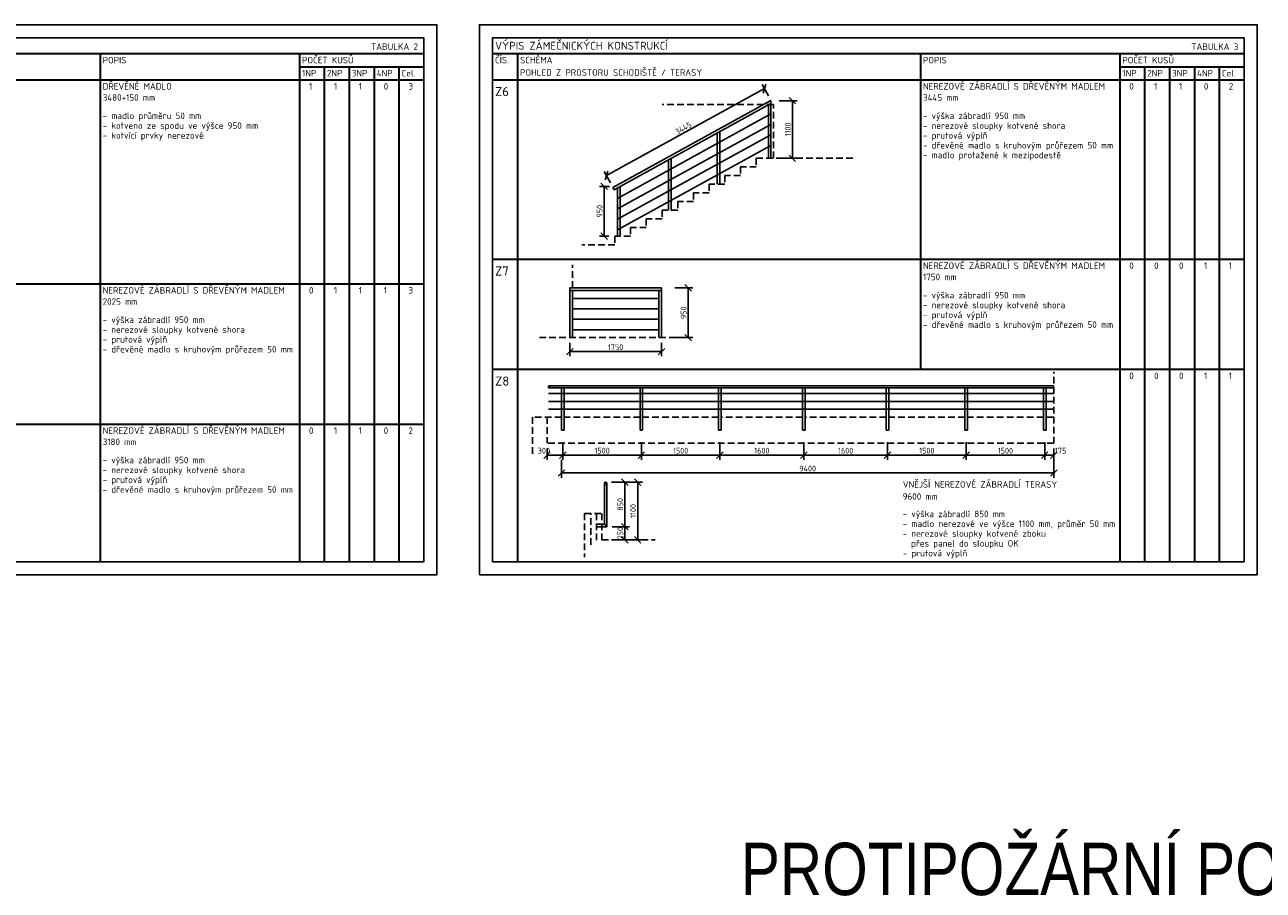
# Model space of a CAD drawing. Header units: millimetres. Extents: x -118752 to 407724, y -73278 to 155058.
# Tile 107 of 256: x -62505 to -38863, y 97032 to 113553. Entities that reach past the tile are written whole.
import ezdxf
from ezdxf.enums import TextEntityAlignment as Align

# ---------------------------------------------------------------- set-up
doc = ezdxf.new("R2010")
doc.units = ezdxf.units.MM
doc.header["$LTSCALE"] = 10
doc.linetypes.add('DASHED', pattern=[19.05, 12.7, -6.35])
for name, color, linetype, lineweight in [('CKKOTY', 3, 'Continuous', 25), ('CKRASTR_POPIS', 3, 'Continuous', 25), ('CKSTENY_PODROVINOU', 7, 'Continuous', 25), ('CKTABULKY', 7, 'Continuous', 25), ('pohledy', 7, 'Continuous', 25)]:
    doc.layers.add(name, color=color, linetype=linetype, lineweight=lineweight)
doc.styles.add('Arial', font='arial.ttf', dxfattribs={"width": 0.8})
doc.styles.get("Standard").update_dxf_attribs({"font": 'isocpeur.ttf'})
doc.styles.add('TABULKY', font='isocpeur.ttf')
doc.dimstyles.new('CADKON obrazky', dxfattribs={"dimscale": 50, "dimtxt": 2.2, "dimasz": 2.5, "dimexe": 1.8, "dimexo": 2, "dimgap": 0.6, "dimtad": 1, "dimrnd": 1, "dimtxsty": 'Standard', "dimblk1": 'OBLIQUE', "dimblk2": 'OBLIQUE', "dimsah": 1, "dimcen": 2.5, "dimadec": 1, "dimazin": 2, "dimtfac": 1, "dimtdec": 4, "dimtix": 1, "dimtmove": 2, "dimatfit": 3, "dimldrblk": 'OPEN30', "dimfxl": 5, "dimfxlon": 1, "dimtolj": 1, "dimarcsym": 0})

# ---------------------------------------------------------------- blocks, each defined once
blk = doc.blocks.new('_OBLIQUE')
at = {"color": 0, "linetype": 'ByBlock'}
blk.add_line((-0.5, -0.5), (0.5, 0.5), dxfattribs=at)
blk = doc.blocks.new('*D8577')
at = {"layer": 'CKKOTY', "color": 0, "lineweight": -2}
for p, q in [((-51291, 103972), (-50961, 103972)), ((-51051, 103722), (-51051, 103972)), ((-51301, 103722), (-50961, 103722))]:
    blk.add_line(p, q, dxfattribs=at)
at = {"layer": 'Defpoints', "color": 0}
for p in [(-51391, 103972), (-51051, 103972), (-51491, 103722)]:
    blk.add_point(p, dxfattribs=at)
at = {"layer": 'CKKOTY', "color": 0, "lineweight": -2, "xscale": 125, "yscale": 125, "zscale": 125}
for p, rotation in [((-51051, 103972), 270), ((-51051, 103722), 90)]:
    blk.add_blockref('_OBLIQUE', p, dxfattribs=dict(at, rotation=rotation))
at = {"layer": 'CKKOTY', "color": 0, "insert": (-51136, 103847), "char_height": 110, "attachment_point": 5, "rotation": 90}
blk.add_mtext('\\A1;250', dxfattribs=at)
blk = doc.blocks.new('_Open30')
at = {"color": 0, "lineweight": -2}
for p, q in [((-1, 0.27), (0, 0)), ((0, 0), (-1, -0.27)), ((0, 0), (-1, 0))]:
    blk.add_line(p, q, dxfattribs=at)
blk = doc.blocks.new('*D8578')
at = {"layer": 'CKKOTY', "color": 0, "lineweight": -2}
for p, q in [((-51301, 104822), (-50961, 104822)), ((-51051, 103972), (-51051, 104822)), ((-51291, 103972), (-50961, 103972))]:
    blk.add_line(p, q, dxfattribs=at)
at = {"layer": 'Defpoints', "color": 0}
for p in [(-51416, 104822), (-51051, 104822), (-51391, 103972)]:
    blk.add_point(p, dxfattribs=at)
at = {"layer": 'CKKOTY', "color": 0, "lineweight": -2, "xscale": 125, "yscale": 125, "zscale": 125}
for p, rotation in [((-51051, 104822), 90), ((-51051, 103972), 270)]:
    blk.add_blockref('_OBLIQUE', p, dxfattribs=dict(at, rotation=rotation))
at = {"layer": 'CKKOTY', "color": 0, "insert": (-51136, 104397), "char_height": 110, "attachment_point": 5, "rotation": 90}
blk.add_mtext('\\A1;850', dxfattribs=at)
blk = doc.blocks.new('*D8579')
at = {"layer": 'CKKOTY', "color": 0, "lineweight": -2}
for p, q in [((-51054, 104822), (-50714, 104822)), ((-50804, 103722), (-50804, 104822)), ((-51054, 103722), (-50714, 103722))]:
    blk.add_line(p, q, dxfattribs=at)
at = {"layer": 'Defpoints', "color": 0}
for p in [(-51416, 104822), (-50804, 104822), (-51491, 103722)]:
    blk.add_point(p, dxfattribs=at)
at = {"layer": 'CKKOTY', "color": 0, "lineweight": -2, "xscale": 125, "yscale": 125, "zscale": 125}
for p, rotation in [((-50804, 104822), 90), ((-50804, 103722), 270)]:
    blk.add_blockref('_OBLIQUE', p, dxfattribs=dict(at, rotation=rotation))
at = {"layer": 'CKKOTY', "color": 0, "insert": (-50889, 104272), "char_height": 110, "attachment_point": 5, "rotation": 90}
blk.add_mtext('\\A1;1100', dxfattribs=at)
blk = doc.blocks.new('*D8589')
at = {"layer": 'CKKOTY', "color": 0, "lineweight": -2}
for p, q in [((-52234, 105588), (-52234, 105248)), ((-50734, 105588), (-50734, 105248)), ((-52234, 105338), (-50734, 105338))]:
    blk.add_line(p, q, dxfattribs=at)
at = {"layer": 'Defpoints', "color": 0}
for p in [(-52234, 105813), (-50734, 105813), (-50734, 105338)]:
    blk.add_point(p, dxfattribs=at)
at = {"layer": 'CKKOTY', "color": 0, "lineweight": -2, "xscale": 125, "yscale": 125, "zscale": 125, "rotation": 180}
blk.add_blockref('_OBLIQUE', (-52234, 105338), dxfattribs=at)
at = {"layer": 'CKKOTY', "color": 0, "lineweight": -2, "xscale": 125, "yscale": 125, "zscale": 125}
blk.add_blockref('_OBLIQUE', (-50734, 105338), dxfattribs=at)
at = {"layer": 'CKKOTY', "color": 0, "insert": (-51484, 105423), "char_height": 110, "attachment_point": 5}
blk.add_mtext('\\A1;1500', dxfattribs=at)
blk = doc.blocks.new('*D8590')
at = {"layer": 'CKKOTY', "color": 0, "lineweight": -2}
for p, q in [((-50734, 105588), (-50734, 105248)), ((-49234, 105588), (-49234, 105248)), ((-50734, 105338), (-49234, 105338))]:
    blk.add_line(p, q, dxfattribs=at)
at = {"layer": 'Defpoints', "color": 0}
for p in [(-50734, 105813), (-49234, 105813), (-49234, 105338)]:
    blk.add_point(p, dxfattribs=at)
at = {"layer": 'CKKOTY', "color": 0, "lineweight": -2, "xscale": 125, "yscale": 125, "zscale": 125, "rotation": 180}
blk.add_blockref('_OBLIQUE', (-50734, 105338), dxfattribs=at)
at = {"layer": 'CKKOTY', "color": 0, "lineweight": -2, "xscale": 125, "yscale": 125, "zscale": 125}
blk.add_blockref('_OBLIQUE', (-49234, 105338), dxfattribs=at)
at = {"layer": 'CKKOTY', "color": 0, "insert": (-49984, 105423), "char_height": 110, "attachment_point": 5}
blk.add_mtext('\\A1;1500', dxfattribs=at)
blk = doc.blocks.new('*D8591')
at = {"layer": 'CKKOTY', "color": 0, "lineweight": -2}
for p, q in [((-49234, 105588), (-49234, 105248)), ((-47634, 105588), (-47634, 105248)), ((-49234, 105338), (-47634, 105338))]:
    blk.add_line(p, q, dxfattribs=at)
at = {"layer": 'Defpoints', "color": 0}
for p in [(-49234, 105813), (-47634, 105813), (-47634, 105338)]:
    blk.add_point(p, dxfattribs=at)
at = {"layer": 'CKKOTY', "color": 0, "lineweight": -2, "xscale": 125, "yscale": 125, "zscale": 125, "rotation": 180}
blk.add_blockref('_OBLIQUE', (-49234, 105338), dxfattribs=at)
at = {"layer": 'CKKOTY', "color": 0, "lineweight": -2, "xscale": 125, "yscale": 125, "zscale": 125}
blk.add_blockref('_OBLIQUE', (-47634, 105338), dxfattribs=at)
at = {"layer": 'CKKOTY', "color": 0, "insert": (-48434, 105423), "char_height": 110, "attachment_point": 5}
blk.add_mtext('\\A1;1600', dxfattribs=at)
blk = doc.blocks.new('*D8592')
at = {"layer": 'CKKOTY', "color": 0, "lineweight": -2}
for p, q in [((-47634, 105588), (-47634, 105248)), ((-46034, 105588), (-46034, 105248)), ((-47634, 105338), (-46034, 105338))]:
    blk.add_line(p, q, dxfattribs=at)
at = {"layer": 'Defpoints', "color": 0}
for p in [(-47634, 105813), (-46034, 105813), (-46034, 105338)]:
    blk.add_point(p, dxfattribs=at)
at = {"layer": 'CKKOTY', "color": 0, "lineweight": -2, "xscale": 125, "yscale": 125, "zscale": 125, "rotation": 180}
blk.add_blockref('_OBLIQUE', (-47634, 105338), dxfattribs=at)
at = {"layer": 'CKKOTY', "color": 0, "lineweight": -2, "xscale": 125, "yscale": 125, "zscale": 125}
blk.add_blockref('_OBLIQUE', (-46034, 105338), dxfattribs=at)
at = {"layer": 'CKKOTY', "color": 0, "insert": (-46834, 105423), "char_height": 110, "attachment_point": 5}
blk.add_mtext('\\A1;1600', dxfattribs=at)
blk = doc.blocks.new('*D8593')
at = {"layer": 'CKKOTY', "color": 0, "lineweight": -2}
for p, q in [((-46034, 105588), (-46034, 105248)), ((-44534, 105588), (-44534, 105248)), ((-46034, 105338), (-44534, 105338))]:
    blk.add_line(p, q, dxfattribs=at)
at = {"layer": 'Defpoints', "color": 0}
for p in [(-46034, 105813), (-44534, 105813), (-44534, 105338)]:
    blk.add_point(p, dxfattribs=at)
at = {"layer": 'CKKOTY', "color": 0, "lineweight": -2, "xscale": 125, "yscale": 125, "zscale": 125, "rotation": 180}
blk.add_blockref('_OBLIQUE', (-46034, 105338), dxfattribs=at)
at = {"layer": 'CKKOTY', "color": 0, "lineweight": -2, "xscale": 125, "yscale": 125, "zscale": 125}
blk.add_blockref('_OBLIQUE', (-44534, 105338), dxfattribs=at)
at = {"layer": 'CKKOTY', "color": 0, "insert": (-45284, 105423), "char_height": 110, "attachment_point": 5}
blk.add_mtext('\\A1;1500', dxfattribs=at)
blk = doc.blocks.new('*D8594')
at = {"layer": 'CKKOTY', "color": 0, "lineweight": -2}
for p, q in [((-44534, 105588), (-44534, 105248)), ((-43034, 105588), (-43034, 105248)), ((-44534, 105338), (-43034, 105338))]:
    blk.add_line(p, q, dxfattribs=at)
at = {"layer": 'Defpoints', "color": 0}
for p in [(-44534, 105813), (-43034, 105813), (-43034, 105338)]:
    blk.add_point(p, dxfattribs=at)
at = {"layer": 'CKKOTY', "color": 0, "lineweight": -2, "xscale": 125, "yscale": 125, "zscale": 125, "rotation": 180}
blk.add_blockref('_OBLIQUE', (-44534, 105338), dxfattribs=at)
at = {"layer": 'CKKOTY', "color": 0, "lineweight": -2, "xscale": 125, "yscale": 125, "zscale": 125}
blk.add_blockref('_OBLIQUE', (-43034, 105338), dxfattribs=at)
at = {"layer": 'CKKOTY', "color": 0, "insert": (-43784, 105423), "char_height": 110, "attachment_point": 5}
blk.add_mtext('\\A1;1500', dxfattribs=at)
blk = doc.blocks.new('*D8595')
at = {"layer": 'CKKOTY', "color": 0, "lineweight": -2}
for p, q in [((-43034, 105588), (-43034, 105248)), ((-42859, 105463), (-42859, 105248)), ((-43034, 105338), (-42859, 105338))]:
    blk.add_line(p, q, dxfattribs=at)
at = {"layer": 'Defpoints', "color": 0}
for p in [(-43034, 105813), (-42859, 105563), (-42859, 105338)]:
    blk.add_point(p, dxfattribs=at)
at = {"layer": 'CKKOTY', "color": 0, "lineweight": -2, "xscale": 125, "yscale": 125, "zscale": 125, "rotation": 180}
blk.add_blockref('_OBLIQUE', (-43034, 105338), dxfattribs=at)
at = {"layer": 'CKKOTY', "color": 0, "lineweight": -2, "xscale": 125, "yscale": 125, "zscale": 125}
blk.add_blockref('_OBLIQUE', (-42859, 105338), dxfattribs=at)
at = {"layer": 'CKKOTY', "color": 0, "insert": (-42730, 105423), "char_height": 110, "attachment_point": 5}
blk.add_mtext('\\A1;175', dxfattribs=at)
blk = doc.blocks.new('*D8596')
at = {"layer": 'CKKOTY', "color": 0, "lineweight": -2}
for p, q in [((-52535, 105463), (-52535, 105248)), ((-52234, 105588), (-52234, 105248)), ((-52234, 105338), (-52535, 105338))]:
    blk.add_line(p, q, dxfattribs=at)
at = {"layer": 'Defpoints', "color": 0}
for p in [(-52234, 105813), (-52535, 105563), (-52535, 105338)]:
    blk.add_point(p, dxfattribs=at)
at = {"layer": 'CKKOTY', "color": 0, "lineweight": -2, "xscale": 125, "yscale": 125, "zscale": 125, "rotation": 180}
blk.add_blockref('_OBLIQUE', (-52535, 105338), dxfattribs=at)
at = {"layer": 'CKKOTY', "color": 0, "lineweight": -2, "xscale": 125, "yscale": 125, "zscale": 125}
blk.add_blockref('_OBLIQUE', (-52234, 105338), dxfattribs=at)
at = {"layer": 'CKKOTY', "color": 0, "insert": (-52595, 105423), "char_height": 110, "attachment_point": 5}
blk.add_mtext('\\A1;300', dxfattribs=at)
blk = doc.blocks.new('*D8597')
at = {"layer": 'CKKOTY', "color": 0, "lineweight": -2}
for p, q in [((-52259, 105247), (-52259, 104907)), ((-42859, 105247), (-42859, 104907)), ((-52259, 104997), (-42859, 104997))]:
    blk.add_line(p, q, dxfattribs=at)
at = {"layer": 'Defpoints', "color": 0}
for p in [(-52259, 105813), (-42859, 105813), (-42859, 104997)]:
    blk.add_point(p, dxfattribs=at)
at = {"layer": 'CKKOTY', "color": 0, "lineweight": -2, "xscale": 125, "yscale": 125, "zscale": 125, "rotation": 180}
blk.add_blockref('_OBLIQUE', (-52259, 104997), dxfattribs=at)
at = {"layer": 'CKKOTY', "color": 0, "lineweight": -2, "xscale": 125, "yscale": 125, "zscale": 125}
blk.add_blockref('_OBLIQUE', (-42859, 104997), dxfattribs=at)
at = {"layer": 'CKKOTY', "color": 0, "insert": (-47559, 105082), "char_height": 110, "attachment_point": 5}
blk.add_mtext('\\A1;9400', dxfattribs=at)
blk = doc.blocks.new('*D8598')
at = {"layer": 'CKKOTY', "color": 0, "lineweight": -2}
for p, q in [((-50092, 108531), (-49752, 108531)), ((-49842, 107581), (-49842, 108531)), ((-50092, 107581), (-49752, 107581))]:
    blk.add_line(p, q, dxfattribs=at)
at = {"layer": 'Defpoints', "color": 0}
for p in [(-50351, 108531), (-49842, 108531), (-50351, 107581)]:
    blk.add_point(p, dxfattribs=at)
at = {"layer": 'CKKOTY', "color": 0, "lineweight": -2, "xscale": 125, "yscale": 125, "zscale": 125}
for p, rotation in [((-49842, 108531), 90), ((-49842, 107581), 270)]:
    blk.add_blockref('_OBLIQUE', p, dxfattribs=dict(at, rotation=rotation))
at = {"layer": 'CKKOTY', "color": 0, "insert": (-49927, 108056), "char_height": 110, "attachment_point": 5, "rotation": 90}
blk.add_mtext('\\A1;950', dxfattribs=at)
blk = doc.blocks.new('*D8599')
at = {"layer": 'CKKOTY', "color": 0, "lineweight": -2}
for p, q in [((-52101, 107481), (-52101, 107224)), ((-50351, 107481), (-50351, 107224)), ((-52101, 107314), (-50351, 107314))]:
    blk.add_line(p, q, dxfattribs=at)
at = {"layer": 'Defpoints', "color": 0}
for p in [(-52101, 107581), (-50351, 107581), (-50351, 107314)]:
    blk.add_point(p, dxfattribs=at)
at = {"layer": 'CKKOTY', "color": 0, "lineweight": -2, "xscale": 125, "yscale": 125, "zscale": 125, "rotation": 180}
blk.add_blockref('_OBLIQUE', (-52101, 107314), dxfattribs=at)
at = {"layer": 'CKKOTY', "color": 0, "lineweight": -2, "xscale": 125, "yscale": 125, "zscale": 125}
blk.add_blockref('_OBLIQUE', (-50351, 107314), dxfattribs=at)
at = {"layer": 'CKKOTY', "color": 0, "insert": (-51226, 107399), "char_height": 110, "attachment_point": 5}
blk.add_mtext('\\A1;1750', dxfattribs=at)
blk = doc.blocks.new('*D8600')
at = {"layer": 'CKKOTY', "color": 0, "lineweight": -2}
for p, q in [((-51339, 110469), (-51536, 110469)), ((-51446, 109519), (-51446, 110469)), ((-51353, 109519), (-51536, 109519))]:
    blk.add_line(p, q, dxfattribs=at)
at = {"layer": 'Defpoints', "color": 0}
for p in [(-51446, 110469), (-51239, 110469), (-51253, 109519)]:
    blk.add_point(p, dxfattribs=at)
at = {"layer": 'CKKOTY', "color": 0, "lineweight": -2, "xscale": 125, "yscale": 125, "zscale": 125}
for p, rotation in [((-51446, 110469), 90), ((-51446, 109519), 270)]:
    blk.add_blockref('_OBLIQUE', p, dxfattribs=dict(at, rotation=rotation))
at = {"layer": 'CKKOTY', "color": 0, "insert": (-51531, 109994), "char_height": 110, "attachment_point": 5, "rotation": 90}
blk.add_mtext('\\A1;950', dxfattribs=at)
blk = doc.blocks.new('*D8601')
at = {"layer": 'CKKOTY', "color": 0, "lineweight": -2}
for p, q in [((-48101, 112104), (-47761, 112104)), ((-47851, 111004), (-47851, 112104)), ((-48101, 111004), (-47761, 111004))]:
    blk.add_line(p, q, dxfattribs=at)
at = {"layer": 'Defpoints', "color": 0}
for p in [(-48259, 112104), (-47851, 112104), (-48259, 111004)]:
    blk.add_point(p, dxfattribs=at)
at = {"layer": 'CKKOTY', "color": 0, "lineweight": -2, "xscale": 125, "yscale": 125, "zscale": 125}
for p, rotation in [((-47851, 112104), 90), ((-47851, 111004), 270)]:
    blk.add_blockref('_OBLIQUE', p, dxfattribs=dict(at, rotation=rotation))
at = {"layer": 'CKKOTY', "color": 0, "insert": (-47936, 111554), "char_height": 110, "attachment_point": 5, "rotation": 90}
blk.add_mtext('\\A1;1100', dxfattribs=at)
blk = doc.blocks.new('*D8602')
at = {"layer": 'CKKOTY', "color": 0, "lineweight": -2}
for p, q in [((-51401, 110675), (-48383, 112335)), ((-48306, 112197), (-48426, 112414)), ((-51325, 110536), (-51444, 110753))]:
    blk.add_line(p, q, dxfattribs=at)
at = {"layer": 'Defpoints', "color": 0}
for p in [(-48383, 112335), (-48258, 112109), (-51277, 110449)]:
    blk.add_point(p, dxfattribs=at)
at = {"layer": 'CKKOTY', "color": 0, "lineweight": -2, "xscale": 125, "yscale": 125, "zscale": 125}
for p, rotation in [((-48383, 112335), 28.81107937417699), ((-51401, 110675), 208.811079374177)]:
    blk.add_blockref('_OBLIQUE', p, dxfattribs=dict(at, rotation=rotation))
at = {"layer": 'CKKOTY', "color": 0, "insert": (-49933, 111579), "char_height": 110, "attachment_point": 5, "rotation": 28.8111}
blk.add_mtext('\\A1;3445', dxfattribs=at)

msp = doc.modelspace()

# ---------------------------------------------------------------- linework, layer by layer
at = {"layer": 'CKSTENY_PODROVINOU'}
msp.add_line((-51700.698, 104221.981), (-51820.698, 104221.981), dxfattribs=at)
at = {"layer": 'CKTABULKY', "lineweight": 30}
for p, q in [((-69236.154, 113003.282), (-54886.154, 113003.282)), ((-61067.429, 113003.282), (-61067.429, 103303.282)), ((-57261.154, 113003.282), (-57261.154, 103303.282)), ((-53576.905, 113003.282), (-39226.905, 113003.282)), ((-53099.089, 113003.282), (-53099.089, 103303.282)), ((-45408.18, 113003.282), (-45408.18, 106976.357)), ((-41601.905, 113003.282), (-41601.905, 103303.282)), ((-57261.154, 112753.282), (-56786.154, 112753.282)), ((-56786.154, 112753.282), (-56311.154, 112753.282)), ((-56786.154, 112753.282), (-56786.154, 103303.282)), ((-56311.154, 112753.282), (-55836.154, 112753.282)), ((-56311.154, 112753.282), (-56311.154, 103303.282)), ((-55836.154, 112753.282), (-55361.154, 112753.282)), ((-55836.154, 112753.282), (-55836.154, 103303.282)), ((-55361.154, 112753.282), (-54886.154, 112753.282)), ((-55361.154, 112753.282), (-55361.154, 103303.282)), ((-41601.905, 112753.282), (-41126.905, 112753.282)), ((-41126.905, 112753.282), (-40651.905, 112753.282)), ((-41126.905, 112753.282), (-41126.905, 103303.282)), ((-40651.905, 112753.282), (-40176.905, 112753.282)), ((-40651.905, 112753.282), (-40651.905, 103303.282)), ((-40176.905, 112753.282), (-39701.905, 112753.282)), ((-40176.905, 112753.282), (-40176.905, 103303.282)), ((-39701.905, 112753.282), (-39226.905, 112753.282)), ((-39701.905, 112753.282), (-39701.905, 103303.282)), ((-69236.154, 112503.282), (-54886.154, 112503.282)), ((-53576.905, 112503.282), (-39226.905, 112503.282)), ((-53576.905, 109078.36), (-39226.905, 109078.36)), ((-69236.154, 108609.479), (-54886.154, 108609.479)), ((-53576.905, 106976.357), (-39226.905, 106976.357)), ((-69236.154, 105931.151), (-54886.154, 105931.151))]:
    msp.add_line(p, q, dxfattribs=at)
at = {"layer": 'CKTABULKY'}
for p, q in [((-51276.785, 110448.707), (-48259.163, 112108.399)), ((-48259.163, 111004.399), (-48259.163, 112108.399)), ((-51252.689, 110404.896), (-48259.163, 112051.335)), ((-51189.163, 110239.835), (-48259.163, 111851.335)), ((-48309.163, 111004.399), (-48309.163, 112023.835)), ((-51189.163, 110039.835), (-48259.163, 111651.335)), ((-51189.163, 109839.835), (-48259.163, 111451.335)), ((-49284.163, 110509.399), (-49284.163, 111487.585)), ((-49234.163, 110509.399), (-49234.163, 111515.085)), ((-51189.163, 109639.835), (-48259.163, 111251.335)), ((-50214.163, 110014.399), (-50214.163, 110976.085)), ((-50164.163, 110014.399), (-50164.163, 111003.585)), ((-51276.785, 110448.707), (-51252.689, 110404.896)), ((-51189.163, 109519.399), (-51189.163, 110439.835)), ((-51139.163, 109519.399), (-51139.163, 110467.335))]:
    msp.add_line(p, q, dxfattribs=at)
at = {"layer": 'CKTABULKY', "linetype": 'DASHED'}
for p, q in [((-48209.163, 112034.399), (-50339.163, 112034.399)), ((-48209.163, 111004.399), (-48209.163, 112034.399)), ((-48539.163, 111004.399), (-48539.163, 110839.399)), ((-48839.163, 110674.399), (-49139.163, 110674.399)), ((-49139.163, 110674.399), (-49139.163, 110509.399)), ((-48539.163, 110839.399), (-48839.163, 110839.399)), ((-48839.163, 110839.399), (-48839.163, 110674.399)), ((-49439.163, 110509.399), (-49439.163, 110344.399)), ((-49139.163, 110509.399), (-49439.163, 110509.399)), ((-49739.163, 110179.399), (-50039.163, 110179.399)), ((-50039.163, 110179.399), (-50039.163, 110014.399)), ((-49439.163, 110344.399), (-49739.163, 110344.399)), ((-49739.163, 110344.399), (-49739.163, 110179.399)), ((-50039.163, 110014.399), (-50339.163, 110014.399)), ((-50339.163, 110014.399), (-50339.163, 109849.399)), ((-50639.163, 109849.399), (-50639.163, 109684.399)), ((-50339.163, 109849.399), (-50639.163, 109849.399)), ((-51239.163, 109519.399), (-51239.163, 109354.399)), ((-50939.163, 109519.399), (-51239.163, 109519.399)), ((-50939.163, 109684.399), (-50939.163, 109519.399)), ((-50639.163, 109684.399), (-50939.163, 109684.399)), ((-51239.163, 109354.399), (-51867.661, 109354.399)), ((-52050.571, 108530.511), (-52050.571, 108970.511)), ((-52681.281, 107580.511), (-50072.15, 107580.511)), ((-42859.322, 105563.255), (-42859.322, 106925.267)), ((-52814.822, 106063.255), (-52814.822, 105352.081)), ((-52259.322, 106063.255), (-52814.822, 106063.255)), ((-52534.822, 106063.255), (-52534.822, 105563.255)), ((-50759.322, 106063.255), (-52209.322, 106063.255)), ((-49259.322, 106063.255), (-50709.322, 106063.255)), ((-47659.322, 106063.255), (-49209.322, 106063.255)), ((-46059.322, 106063.255), (-47609.322, 106063.255)), ((-44559.322, 106063.255), (-46009.322, 106063.255)), ((-43059.322, 106063.255), (-44509.322, 106063.255)), ((-42859.322, 106063.255), (-43009.322, 106063.255)), ((-42859.322, 105563.255), (-52534.822, 105563.255)), ((-51820.698, 104221.981), (-51490.698, 104221.981)), ((-51820.698, 104221.981), (-51820.698, 103386.981)), ((-51700.698, 103626.228), (-51700.698, 104221.981)), ((-51590.698, 104221.981), (-51590.698, 103674.024)), ((-51490.698, 104221.981), (-51490.698, 103721.981)), ((-51490.698, 103721.981), (-50471.034, 103721.981))]:
    msp.add_line(p, q, dxfattribs=at)
msp.add_lwpolyline([(-48539.163, 111004.399), (-46639.163, 111004.399)], dxfattribs=at)
at = {"layer": 'Defpoints'}
for points in [[(-69486.154, 103053.282), (-69486.154, 113553.282), (-54636.154, 113553.282), (-54636.154, 103053.282)], [(-53826.905, 103053.282), (-53826.905, 113553.282), (-38976.905, 113553.282), (-38976.905, 103053.282)]]:
    msp.add_lwpolyline(points, close=True, dxfattribs=at)
at = {"layer": 'pohledy'}
for p, q in [((-50350.571, 108530.511), (-52100.571, 108530.511)), ((-52100.571, 107580.511), (-52100.571, 108530.511)), ((-50350.571, 107580.511), (-50350.571, 108530.511)), ((-50350.571, 108480.511), (-52100.571, 108480.511)), ((-52050.571, 107580.511), (-52050.571, 108480.511)), ((-50400.571, 108330.511), (-52050.571, 108330.511)), ((-50400.571, 107580.511), (-50400.571, 108480.511)), ((-50400.571, 108130.511), (-52050.571, 108130.511)), ((-50400.571, 107930.511), (-52050.571, 107930.511)), ((-50400.571, 107730.511), (-52050.571, 107730.511)), ((-52509.322, 106643.255), (-52509.322, 106623.255)), ((-42859.322, 106663.255), (-52489.322, 106663.255)), ((-42859.322, 106623.255), (-52509.322, 106623.255)), ((-42859.322, 106513.255), (-52509.322, 106513.255)), ((-52259.322, 106623.255), (-52259.322, 105813.255)), ((-52209.322, 106623.255), (-52209.322, 105813.255)), ((-50759.322, 106623.255), (-50759.322, 105813.255)), ((-50709.322, 106623.255), (-50709.322, 105813.255)), ((-49259.322, 106623.255), (-49259.322, 105813.255)), ((-49209.322, 106623.255), (-49209.322, 105813.255)), ((-47659.322, 106623.255), (-47659.322, 105813.255)), ((-47609.322, 106623.255), (-47609.322, 105813.255)), ((-46059.322, 106623.255), (-46059.322, 105813.255)), ((-46009.322, 106623.255), (-46009.322, 105813.255)), ((-44559.322, 106623.255), (-44559.322, 105813.255)), ((-44509.322, 106623.255), (-44509.322, 105813.255)), ((-43059.322, 106623.255), (-43059.322, 105813.255)), ((-43009.322, 106623.255), (-43009.322, 105813.255)), ((-42859.322, 106363.255), (-52509.322, 106363.255)), ((-42859.322, 106213.255), (-52509.322, 106213.255)), ((-52259.322, 105813.255), (-52209.322, 105813.255)), ((-50759.322, 105813.255), (-50709.322, 105813.255)), ((-49259.322, 105813.255), (-49209.322, 105813.255)), ((-47659.322, 105813.255), (-47609.322, 105813.255)), ((-46059.322, 105813.255), (-46009.322, 105813.255)), ((-44559.322, 105813.255), (-44509.322, 105813.255)), ((-43059.322, 105813.255), (-43009.322, 105813.255)), ((-51440.698, 104021.981), (-51440.698, 104796.981)), ((-51390.698, 103971.981), (-51390.698, 104796.981)), ((-51590.698, 104021.981), (-51440.698, 104021.981)), ((-51590.698, 103971.981), (-51390.698, 103971.981)), ((-51440.698, 104021.981), (-51390.698, 103971.981))]:
    msp.add_line(p, q, dxfattribs=at)
for points in [[(-69236.154, 103303.282), (-69236.154, 113303.282), (-54886.154, 113303.282), (-54886.154, 103303.282)], [(-53576.905, 103303.282), (-53576.905, 113303.282), (-39226.905, 113303.282), (-39226.905, 103303.282)]]:
    msp.add_lwpolyline(points, close=True, dxfattribs=at)
for centre, radius in [((-52489.322, 106643.255), 20), ((-51415.698, 104796.981), 25)]:
    msp.add_circle(centre, radius, dxfattribs=at)

# ---------------------------------------------------------------- texts
at = {"layer": 'CKRASTR_POPIS', "style": 'Arial', "width": 0.8}
msp.add_text('PROTIPOŽÁRNÍ PODHLEDY', height=1000, dxfattribs=at).set_placement((-41414.598, 97566.036), align=Align.MIDDLE)
at = {"layer": 'CKTABULKY', "color": 6, "style": 'TABULKY'}
msp.add_text('VÝPIS ZÁMEČNICKÝCH KONSTRUKCÍ', height=150, dxfattribs=at).set_placement((-53526.905, 113078.282))
at = {"layer": 'CKTABULKY', "style": 'TABULKY'}
for s, height, p in [('TABULKA 2', 125, (-55895.196, 113072.87)), ('TABULKA 3', 125, (-40235.947, 113072.87)), ('POPIS', 125, (-61017.429, 112815.782)), ('POČET KUSŮ', 125, (-57211.154, 112815.782)), ('ČÍS.', 125, (-53526.905, 112815.782)), ('SCHÉMA', 125, (-53049.089, 112815.782)), ('POPIS', 125, (-45358.18, 112815.782)), ('POČET KUSŮ', 125, (-41551.905, 112815.782)), ('1NP', 125, (-57211.154, 112565.782)), ('2NP', 125, (-56736.154, 112565.782)), ('3NP', 125, (-56261.154, 112565.782)), ('4NP', 125, (-55786.154, 112565.782)), ('Cel.', 125, (-55311.154, 112565.782)), ('POHLED Z PROSTORU SCHODIŠTĚ / TERASY', 125, (-53049.089, 112579.551)), ('1NP', 125, (-41551.905, 112565.782)), ('2NP', 125, (-41076.905, 112565.782)), ('3NP', 125, (-40601.905, 112565.782)), ('4NP', 125, (-40126.905, 112565.782)), ('Cel.', 125, (-39651.905, 112565.782)), ('DŘEVĚNÉ MADLO', 125, (-61017.429, 112315.782)), ('1', 125, (-57078.967, 112315.782)), ('1', 125, (-56603.967, 112315.782)), ('1', 125, (-56128.967, 112315.782)), ('0', 125, (-55653.967, 112315.782)), ('3', 125, (-55178.967, 112315.782)), ('Z6', 175, (-53526.905, 112190.467)), ('NEREZOVÉ ZÁBRADLÍ S DŘEVĚNÝM MADLEM', 125, (-45358.18, 112315.782)), ('0', 125, (-41419.717, 112315.782)), ('1', 125, (-40944.717, 112315.782)), ('1', 125, (-40469.717, 112315.782)), ('0', 125, (-39994.717, 112315.782)), ('2', 125, (-39519.717, 112315.782)), ('3480+150 mm', 125, (-61017.429, 112101.054)), ('3445 mm', 125, (-45358.18, 112101.054)), ('- madlo průměru 50 mm', 125, (-61017.429, 111753.282)), ('- výška zábradlí 950 mm^M', 125, (-45358.18, 111753.282)), ('- kotveno ze spodu ve výšce 950 mm', 125, (-61017.429, 111565.782)), ('- nerezové sloupky kotvené shora', 125, (-45358.18, 111565.782)), ('- kotvící prvky nerezové', 125, (-61017.429, 111378.282)), ('- prutová výplň ^M', 125, (-45358.18, 111378.282)), ('- dřevěné madlo s kruhovým průřezem 50 mm', 125, (-45358.18, 111190.782)), ('- madlo protažené k mezipodestě', 125, (-45358.18, 111003.282)), ('NEREZOVÉ ZÁBRADLÍ S DŘEVĚNÝM MADLEM', 125, (-45358.18, 108890.86)), ('0', 125, (-41419.717, 108890.86)), ('0', 125, (-40944.717, 108890.86)), ('0', 125, (-40469.717, 108890.86)), ('1', 125, (-39994.717, 108890.86)), ('1', 125, (-39519.717, 108890.86)), ('Z7', 175, (-53526.905, 108765.545)), ('1750 mm', 125, (-45358.18, 108676.132)), ('NEREZOVÉ ZÁBRADLÍ S DŘEVĚNÝM MADLEM', 125, (-61017.429, 108421.979)), ('0', 125, (-57078.967, 108421.979)), ('1', 125, (-56603.967, 108421.979)), ('1', 125, (-56128.967, 108421.979)), ('1', 125, (-55653.967, 108421.979)), ('3', 125, (-55178.967, 108421.979)), ('2025 mm', 125, (-61017.429, 108207.251)), ('- výška zábradlí 950 mm^M', 125, (-45358.18, 108328.36)), ('- nerezové sloupky kotvené shora', 125, (-45358.18, 108140.86)), ('- prutová výplň ^M', 125, (-45358.18, 107953.36)), ('- výška zábradlí 950 mm^M', 125, (-61017.429, 107859.479)), ('- nerezové sloupky kotvené shora', 125, (-61017.429, 107671.979)), ('- dřevěné madlo s kruhovým průřezem 50 mm', 125, (-45358.18, 107765.86)), ('- prutová výplň ^M', 125, (-61017.429, 107484.479)), ('- dřevěné madlo s kruhovým průřezem 50 mm', 125, (-61017.429, 107296.979)), ('0', 125, (-41419.717, 106788.857)), ('0', 125, (-40944.717, 106788.857)), ('0', 125, (-40469.717, 106788.857)), ('1', 125, (-39994.717, 106788.857)), ('1', 125, (-39519.717, 106788.857)), ('Z8', 175, (-53526.905, 106663.542)), ('NEREZOVÉ ZÁBRADLÍ S DŘEVĚNÝM MADLEM', 125, (-61017.429, 105743.651)), ('0', 125, (-57078.967, 105743.651)), ('1', 125, (-56603.967, 105743.651)), ('1', 125, (-56128.967, 105743.651)), ('0', 125, (-55653.967, 105743.651)), ('2', 125, (-55178.967, 105743.651)), ('3180 mm', 125, (-61017.429, 105528.923)), ('- výška zábradlí 950 mm^M', 125, (-61017.429, 105181.151)), ('- nerezové sloupky kotvené shora', 125, (-61017.429, 104993.651)), ('- prutová výplň ^M', 125, (-61017.429, 104806.151)), ('- dřevěné madlo s kruhovým průřezem 50 mm', 125, (-61017.429, 104618.651)), ('VNĚJŠÍ NEREZOVÉ ZÁBRADLÍ TERASY', 125, (-45744.474, 104716.07)), ('9600 mm', 125, (-45744.474, 104484.864)), ('- výška zábradlí 850 mm^M', 125, (-45744.474, 104153.57)), ('- madlo nerezové ve výšce 1100 mm, průměr 50 mm', 125, (-45744.474, 103966.07)), ('- nerezové sloupky kotvené zboku', 125, (-45744.474, 103778.57)), ('- prutová výplň ^M', 125, (-45744.474, 103403.57)), ('  přes panel do sloupku OK', 125, (-45744.474, 103591.07))]:
    msp.add_text(s, height=height, dxfattribs=at).set_placement(p)

# ---------------------------------------------------------------- dimensions: what is measured, and where the dimension line sits
at = {"layer": 'CKKOTY'}
dim = msp.add_aligned_dim(p1=(-51276.7845, 110448.7067), p2=(-48258.2951, 112108.8955), distance=257.7947, dimstyle='CADKON obrazky', dxfattribs=at)
dim.commit()
dim.dimension.update_dxf_attribs({"geometry": '*D8602', "text_midpoint": (-49932.7405, 111579.1625)})
for base, p1, p2, picture, middle in [((-47851.029, 112104.399), (-48259.163, 111004.399), (-48259.163, 112104.399), '*D8601', (-47936.029, 111554.399)), ((-51445.712, 110469.399), (-51253.412, 109519.399), (-51239.163, 110469.399), '*D8600', (-51530.712, 109994.399)), ((-49842.379, 108530.511), (-50350.571, 107580.511), (-50350.571, 108530.511), '*D8598', (-49927.379, 108055.511)), ((-50804.066, 104821.981), (-51490.698, 103721.981), (-51415.698, 104821.981), '*D8579', (-50889.066, 104271.981)), ((-51050.73, 103971.981), (-51490.698, 103721.981), (-51390.698, 103971.981), '*D8577', (-51135.73, 103846.981))]:
    dim = msp.add_linear_dim(base=base, p1=p1, p2=p2, angle=90, dimstyle='CADKON obrazky', dxfattribs=at)
    dim.commit()
    dim.dimension.update_dxf_attribs({"geometry": picture, "text_midpoint": middle})
for base, p1, p2, picture, middle in [((-50350.571, 107313.648), (-52100.571, 107580.511), (-50350.571, 107580.511), '*D8599', (-51225.571, 107398.648)), ((-42859.322, 104997.034), (-52259.322, 105813.255), (-42859.322, 105813.255), '*D8597', (-47559.322, 105082.034)), ((-50734.322, 105337.988), (-52234.322, 105813.255), (-50734.322, 105813.255), '*D8589', (-51484.322, 105422.988))]:
    dim = msp.add_linear_dim(base=base, p1=p1, p2=p2, dimstyle='CADKON obrazky', dxfattribs=at)
    dim.commit()
    dim.dimension.update_dxf_attribs({"geometry": picture, "text_midpoint": middle})
for base, p1, p2, picture, middle in [((-52534.822, 105337.988), (-52234.322, 105813.255), (-52534.822, 105563.255), '*D8596', (-52594.877, 105422.988)), ((-42859.322, 105337.988), (-43034.322, 105813.255), (-42859.322, 105563.255), '*D8595', (-42730.091, 105422.988))]:
    dim = msp.add_linear_dim(base=base, p1=p1, p2=p2, dimstyle='CADKON obrazky', override={"dimtmove": 2}, dxfattribs=at)
    dim.commit()
    dim.dimension.update_dxf_attribs({"geometry": picture, "text_midpoint": middle, "dimtype": 160})
for base, p1, p2, picture, middle in [((-49234.322, 105337.988), (-50734.322, 105813.255), (-49234.322, 105813.255), '*D8590', (-49984.322, 105422.988)), ((-47634.322, 105337.988), (-49234.322, 105813.255), (-47634.322, 105813.255), '*D8591', (-48434.322, 105422.988)), ((-46034.322, 105337.988), (-47634.322, 105813.255), (-46034.322, 105813.255), '*D8592', (-46834.322, 105422.988)), ((-44534.322, 105337.988), (-46034.322, 105813.255), (-44534.322, 105813.255), '*D8593', (-45284.322, 105422.988)), ((-43034.322, 105337.988), (-44534.322, 105813.255), (-43034.322, 105813.255), '*D8594', (-43784.322, 105422.988))]:
    dim = msp.add_linear_dim(base=base, p1=p1, p2=p2, dimstyle='CADKON obrazky', override={"dimtmove": 2}, dxfattribs=at)
    dim.commit()
    dim.dimension.update_dxf_attribs({"geometry": picture, "text_midpoint": middle})
dim = msp.add_linear_dim(base=(-51050.73, 104821.981), p1=(-51390.698, 103971.981), p2=(-51415.698, 104821.981), angle=90, dimstyle='CADKON obrazky', override={"dimtmove": 2}, dxfattribs=at)
dim.commit()
dim.dimension.update_dxf_attribs({"geometry": '*D8578', "text_midpoint": (-51135.73, 104396.981)})

doc.saveas('drawing.dxf')
